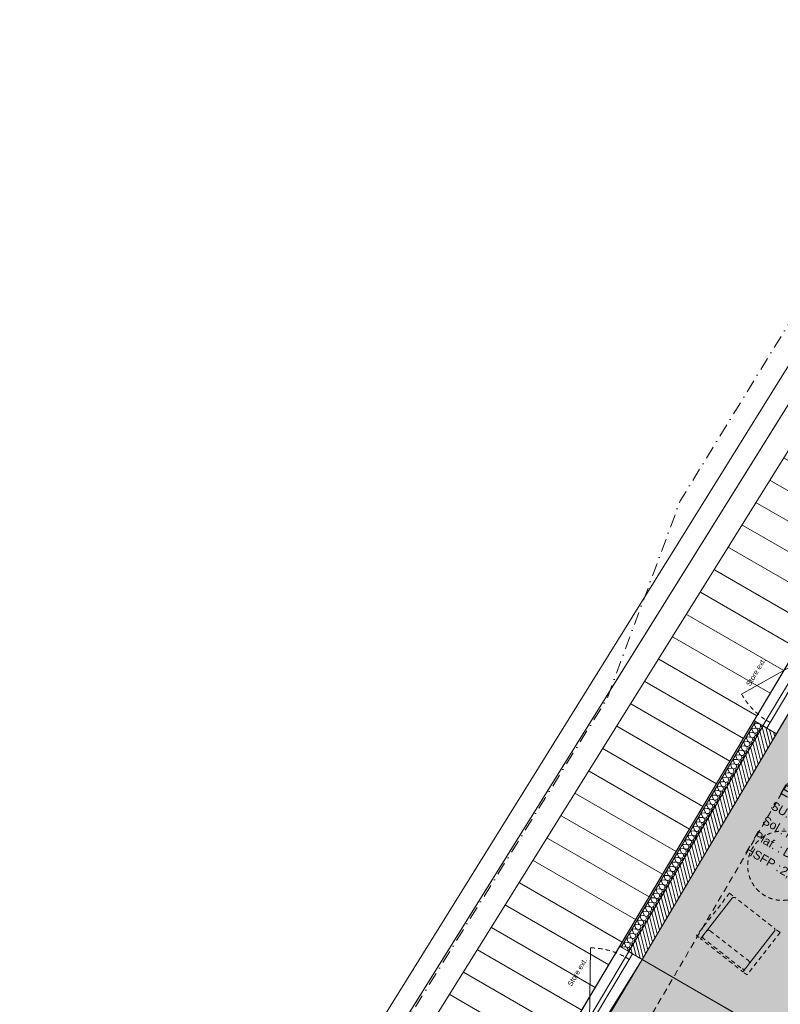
# Model space of a CAD drawing. Header units: millimetres. Extents: x -88005 to 44322, y -15680 to 22509.
# Tile 42 of 95: x -88005 to -79221, y 11140 to 22509. Entities that reach past the tile are written whole.
import ezdxf
from ezdxf.enums import TextEntityAlignment as Align

# ---------------------------------------------------------------- set-up
doc = ezdxf.new("R2010")
doc.units = ezdxf.units.MM
doc.header["$MEASUREMENT"] = 0
for name, pattern in [('! FIN Pointille', [87.5, 50, -37.5]), ('! STR Pointille', [87.5, 50, -37.5]), ('! URB Limite propriété', [300, 150, -75, 0, -75]), ('Tirets petits', [125, 75, -50]), ('Wipeout_Contour', [1000, 0, -1000])]:
    doc.linetypes.add(name, pattern=pattern)
for name, color, linetype in [('01-STR_Dalles.ARCHI', 7, 'Continuous'), ('01-STR_Murs extérieurs.ARCHI', 7, 'Continuous'), ('01-STR_Poutres_Poteaux.ARCHI', 7, 'Continuous'), ('03-SURFACE _ Utile.ARCHI', 7, 'Continuous'), ('04-SOE_Faux Plafond.ARCHI', 7, 'Continuous'), ('04-SOE_Revetement de sol.ARCHI', 7, 'Continuous'), ('05-INF _ COTATIONS.ARCHI', 7, 'Continuous'), ('06-REP _ EQUIP MOBI _ hors marché.ARCHI', 7, 'Continuous'), ('Fenêtres Archicad', 7, 'Continuous'), ('Marques de fenêtre Archicad', 7, 'Continuous'), ('Marques de Zone Archicad', 7, 'Continuous'), ('Nouveau_07-VRD_Terrain EDL_Parcelle.ARCHI', 7, 'Continuous')]:
    doc.layers.add(name, color=color, linetype=linetype)
doc.styles.add('STYLE_GENERE_1', font='arial.ttf')
doc.styles.add('STYLE_GENERE_2', font='arial.ttf')
doc.styles.add('STYLE_GENERE_3', font='arial.ttf')
doc.dimstyles.new('STYLE_GENERE__1', dxfattribs={"dimtxt": 75, "dimasz": 57, "dimexe": 0.18, "dimexo": 50, "dimgap": 0, "dimtad": 1, "dimlfac": 0.001, "dimzin": 0, "dimdsep": 46, "dimtxsty": 'STYLE_GENERE_2', "dimblk": 'ARROWHEAD_2', "dimblk1": 'ARROWHEAD_2', "dimblk2": 'ARROWHEAD_2', "dimcen": 0.09, "dimclrd": 256, "dimclre": 256, "dimclrt": 256, "dimazin": 0, "dimtfac": 1, "dimtdec": 4, "dimtmove": 0, "dimatfit": 3, "dimfxl": 0, "dimtolj": 1, "dimtzin": 0, "dimarcsym": 0})

# ---------------------------------------------------------------- blocks, each defined once
blk = doc.blocks.new('Dalle_1_1', base_point=(-84156, 6634))
at = {"layer": '01-STR_Dalles.ARCHI', "color": 7, "linetype": 'Continuous', "lineweight": 5, "flags": 128}
blk.add_lwpolyline([(-84156, 6634), (-75956, 1829), (-73116, 6677), (-56365, -3139), (-56424, -3240), (-54213, -4535), (-54718, -5397), (-55844, -4748), (-56513, -5891), (-48481, -10548), (-47322, -8573), (-44958, -9958), (-46213, -12100), (-45954, -12251), (-45755, -11912), (-44171, -12825), (-42580, -10107), (-41298, -10834), (-37013, -3649), (-76447, 19585)], close=True, dxfattribs=at)
blk = doc.blocks.new('Espace convivialité__16_1', base_point=(-78729, 12893))
at = {"layer": '03-SURFACE _ Utile.ARCHI', "linetype": 'Continuous', "lineweight": 0, "true_color": 0xe4e4e4}
blk.add_hatch(color=254, dxfattribs=at).paths.add_polyline_path([(-78375, 15760), (-80817, 11657), (-79681, 11001, 0.405524), (-78330, 11341), (-76432, 14622)])
at = {"layer": 'Marques de Zone Archicad', "color": 7, "lineweight": 5, "char_height": 100, "attachment_point": 1, "rotation": 329.9997, "style": 'STYLE_GENERE_2'}
for s, insert in [('\\A1;{\\pql;\\pt0,3300;\\fArial|b0|i0|c0|p0;\\W1.000000;10,66\\fArial|b0|i0|c0|p0;\\W1.000000;\\A1{\\H.66x;\\S^  ;}\\fArial|b0|i0|c0|p0;\\W1.000000; m\\fArial|b0|i0|c0|p0;\\W1.000000;\\A1{\\H.66x;\\S2^  ;}}', (-79072, 13358)), ('\\A1;{\\pql;\\pt0,3300;\\fArial|b0|i0|c0|p0;\\W1.000000;2,60\\fArial|b0|i0|c0|p0;\\W1.000000;\\A1{\\H.66x;\\S^  ;}\\fArial|b0|i0|c0|p0;\\W1.000000; m\\fArial|b0|i0|c0|p0;\\W1.000000;\\A1{\\H.66x;\\S^  ;}}', (-79184, 12743))]:
    blk.add_mtext(s, dxfattribs=dict(at, insert=insert))
at = {"layer": 'Marques de Zone Archicad', "color": 7, "lineweight": 5}
for tag, height, style, p in [('ROOM_NAME', 125, 'STYLE_GENERE_3', (-79173, 13688)), ('measuredAreaCode', 100, 'STYLE_GENERE_2', (-79291, 13489)), ('DUMMY_862', 100, 'STYLE_GENERE_2', (-79389, 13319)), ('DUMMY_864', 100, 'STYLE_GENERE_2', (-79488, 13149)), ('DUMMY_863', 100, 'STYLE_GENERE_2', (-79119, 13163)), ('ceilingHeightCode', 100, 'STYLE_GENERE_2', (-79586, 12979)), ('DUMMY_865', 100, 'STYLE_GENERE_2', (-79151, 12955)), ('DUMMY_861', 125, 'STYLE_GENERE_3', (-77804, 12926))]:
    blk.add_attdef(tag, text='', height=height, rotation=329.9997, dxfattribs=dict(at, style=style)).set_placement(p, align=Align.TOP_LEFT)
blk = doc.blocks.new('Circulation__17_1', base_point=(-72280, 11281))
at = {"layer": '03-SURFACE _ Utile.ARCHI', "linetype": 'Continuous', "lineweight": 0, "true_color": 0xe4e4e4}
blk.add_hatch(color=254, dxfattribs=at).paths.add_polyline_path([(-81866, 9966), (-78784, 8160), (-78041, 9428), (-76120, 12707), (-67293, 7534), (-66424, 9018), (-70933, 11661), (-70996, 11554), (-73492, 13020), (-73545, 12930), (-73717, 13031), (-73617, 13203), (-75040, 14038), (-75090, 13951), (-75141, 13865), (-76439, 14615), (-76639, 14268), (-78323, 11352, -0.40917), (-79681, 11001), (-80817, 11657)])
at = {"layer": 'Marques de Zone Archicad', "color": 7, "lineweight": 5, "char_height": 100, "attachment_point": 1, "rotation": 329.9997, "style": 'STYLE_GENERE_2'}
for s, insert in [('\\A1;{\\pql;\\pt0,3300;\\fArial|b0|i0|c0|p0;\\W1.000000;30,23\\fArial|b0|i0|c0|p0;\\W1.000000;\\A1{\\H.66x;\\S^  ;}\\fArial|b0|i0|c0|p0;\\W1.000000; m\\fArial|b0|i0|c0|p0;\\W1.000000;\\A1{\\H.66x;\\S2^  ;}}', (-72590, 11727)), ('\\A1;{\\pql;\\pt0,3300;\\fArial|b0|i0|c0|p0;\\W1.000000;2,45\\fArial|b0|i0|c0|p0;\\W1.000000;\\A1{\\H.66x;\\S^  ;}\\fArial|b0|i0|c0|p0;\\W1.000000; m\\fArial|b0|i0|c0|p0;\\W1.000000;\\A1{\\H.66x;\\S^  ;}}', (-72734, 11132))]:
    blk.add_mtext(s, dxfattribs=dict(at, insert=insert))
at = {"layer": 'Marques de Zone Archicad', "color": 7, "lineweight": 5}
for tag, height, style, p in [('ROOM_NAME', 125, 'STYLE_GENERE_3', (-72724, 12076)), ('measuredAreaCode', 100, 'STYLE_GENERE_2', (-72842, 11878)), ('DUMMY_862', 100, 'STYLE_GENERE_2', (-72940, 11708)), ('DUMMY_861', 125, 'STYLE_GENERE_3', (-71949, 11657)), ('DUMMY_864', 100, 'STYLE_GENERE_2', (-73038, 11538)), ('DUMMY_863', 100, 'STYLE_GENERE_2', (-72670, 11551)), ('ceilingHeightCode', 100, 'STYLE_GENERE_2', (-73137, 11367)), ('DUMMY_865', 100, 'STYLE_GENERE_2', (-72702, 11343))]:
    blk.add_attdef(tag, text='', height=height, rotation=329.9997, dxfattribs=dict(at, style=style)).set_placement(p, align=Align.TOP_LEFT)
blk = doc.blocks.new('Dalle_3_1', base_point=(-76644, 22509))
at = {"layer": '01-STR_Poutres_Poteaux.ARCHI', "color": 7, "linetype": 'Continuous', "lineweight": 5, "flags": 128}
blk.add_lwpolyline([(-76644, 22509), (-88005, 4238), (-82702, 1177), (-83122, 329), (-77593, -2910), (-77465, -2692), (-82794, 427), (-82374, 1276), (-87682, 4340), (-76568, 22170), (-35595, -1480), (-41102, -10739), (-38455, -12263), (-40168, -15165), (-41532, -14378), (-41748, -14752), (-40143, -15680), (-38084, -12164), (-40763, -10620), (-35267, -1380)], close=True, dxfattribs=at)
blk = doc.blocks.new('Dalle_5_1', base_point=(-87682, 4340))
at = {"layer": '01-STR_Dalles.ARCHI', "linetype": 'Continuous', "lineweight": 5}
h = blk.add_hatch(dxfattribs=at)
h.set_pattern_fill('Plancher_0001', color=8, style=0, pattern_type=2)
h.set_pattern_definition([(149.9997, (-82751.45, 9682.1), (152.001, 263.271), [])])
h.paths.add_polyline_path([(-87682, 4340), (-84156, 6634), (-76447, 19585), (-76568, 22170)])
at = {"layer": '01-STR_Dalles.ARCHI', "color": 7, "linetype": 'Continuous', "lineweight": 5, "flags": 128}
blk.add_lwpolyline([(-87682, 4340), (-84156, 6634), (-76447, 19585), (-76568, 22170)], close=True, dxfattribs=at)
blk = doc.blocks.new('Dalle_7_1', base_point=(-83194, 6792))
at = {"layer": '04-SOE_Faux Plafond.ARCHI', "color": 252, "linetype": 'Tirets petits', "lineweight": 5, "flags": 128}
blk.add_lwpolyline([(-83194, 6792), (-75899, 2521), (-73434, 6728), (-78041, 9428), (-76120, 12707), (-75365, 13995), (-75400, 14017), (-75346, 14108), (-74212, 16044), (-72270, 14907), (-72449, 14602), (-70036, 13192), (-70895, 11726), (-63092, 7153), (-63154, 7048), (-53866, 1603), (-53904, 1539), (-53524, 1315), (-52583, 2921), (-51122, 2065), (-53896, -2669), (-50346, -4750), (-50241, -4785), (-45097, -7809), (-43401, -4914), (-40494, -6618), (-38589, -3376), (-76211, 18668)], close=True, dxfattribs=at)
blk = doc.blocks.new('Dalle_14_1', base_point=(-81834, 9948))
at = {"layer": '04-SOE_Revetement de sol.ARCHI', "color": 7, "linetype": 'Continuous', "lineweight": 5, "flags": 128}
blk.add_lwpolyline([(-63130, 7089), (-70933, 11661), (-70996, 11554), (-73492, 13020), (-73545, 12930), (-73717, 13031), (-73617, 13203), (-75040, 14038), (-75141, 13865), (-78386, 15741), (-81834, 9948), (-78719, 8122), (-77977, 9390), (-78041, 9428), (-76120, 12707), (-67148, 7450), (-67210, 7345), (-54774, 55)], dxfattribs=at)
blk = doc.blocks.new('Dalle_34_1', base_point=(-76434, 14625))
at = {"layer": '04-SOE_Revetement de sol.ARCHI', "color": 254, "linetype": 'Continuous', "lineweight": 5, "flags": 128}
blk.add_lwpolyline([(-76434, 14625), (-78386, 15741), (-80817, 11657), (-79681, 11001, 0.414214), (-78315, 11367)], format="xyb", close=True, dxfattribs=at)
blk = doc.blocks.new('Mur_33_1', base_point=(-87438, 4199))
at = {"color": 254, "linetype": 'Wipeout_Contour', "lineweight": 0, "ltscale": 334362.044389}
blk.add_wipeout([(-76716, 21932), (-87532, 4577), (-87290, 4437), (-76473, 21792)], dxfattribs=at).dxf.layer = '01-STR_Murs extérieurs.ARCHI'
at = {"layer": '01-STR_Murs extérieurs.ARCHI', "color": 7, "linetype": 'Continuous', "lineweight": 5, "flags": 128}
for points in [[(-76716, 21932), (-87532, 4577)], [(-87290, 4437), (-76473, 21792)]]:
    blk.add_lwpolyline(points, dxfattribs=at)
blk = doc.blocks.new('*X241')
at = {"layer": '01-STR_Murs extérieurs.ARCHI', "color": 7, "linetype": 'Continuous', "lineweight": 5}
for p, q in [((-79543, 14326), (-79513, 14329)), ((-79518, 14367), (-79507, 14339)), ((-79512, 14377), (-79482, 14381)), ((-79610, 14212), (-79599, 14185)), ((-79604, 14223), (-79574, 14226)), ((-79579, 14264), (-79568, 14236)), ((-79573, 14274), (-79543, 14278)), ((-79549, 14316), (-79537, 14288)), ((-79671, 14109), (-79660, 14082)), ((-79665, 14120), (-79635, 14123)), ((-79641, 14161), (-79629, 14133)), ((-79635, 14171), (-79605, 14174)), ((-79733, 14006), (-79721, 13979)), ((-79727, 14017), (-79697, 14020)), ((-79702, 14058), (-79691, 14030)), ((-79696, 14068), (-79666, 14071)), ((-79794, 13903), (-79783, 13875)), ((-79788, 13913), (-79758, 13917)), ((-79763, 13955), (-79752, 13927)), ((-79757, 13965), (-79728, 13968)), ((-79880, 13759), (-79850, 13762)), ((-79856, 13800), (-79844, 13772)), ((-79849, 13810), (-79820, 13814)), ((-79825, 13852), (-79813, 13824)), ((-79819, 13862), (-79789, 13865)), ((-79948, 13645), (-79936, 13618)), ((-79941, 13656), (-79912, 13659)), ((-79917, 13697), (-79905, 13669)), ((-79911, 13707), (-79881, 13710)), ((-79886, 13748), (-79875, 13721)), ((-80009, 13542), (-79998, 13515)), ((-80003, 13553), (-79973, 13556)), ((-79978, 13594), (-79967, 13566)), ((-79972, 13604), (-79942, 13607)), ((-80070, 13439), (-80059, 13411)), ((-80064, 13449), (-80034, 13453)), ((-80040, 13491), (-80028, 13463)), ((-80034, 13501), (-80004, 13504)), ((-80132, 13336), (-80120, 13308)), ((-80126, 13346), (-80096, 13350)), ((-80101, 13388), (-80090, 13360)), ((-80095, 13398), (-80065, 13401)), ((-80218, 13192), (-80188, 13195)), ((-80193, 13233), (-80182, 13205)), ((-80187, 13243), (-80157, 13246)), ((-80162, 13284), (-80151, 13257)), ((-80156, 13295), (-80126, 13298)), ((-80285, 13078), (-80274, 13050)), ((-80279, 13089), (-80249, 13092)), ((-80254, 13130), (-80243, 13102)), ((-80248, 13140), (-80219, 13143)), ((-80224, 13181), (-80212, 13154)), ((-80347, 12975), (-80335, 12947)), ((-80340, 12985), (-80311, 12989)), ((-80316, 13027), (-80304, 12999)), ((-80310, 13037), (-80280, 13040)), ((-80408, 12872), (-80397, 12844)), ((-80402, 12882), (-80372, 12885)), ((-80377, 12924), (-80366, 12896)), ((-80371, 12934), (-80341, 12937)), ((-80469, 12769), (-80458, 12741)), ((-80463, 12779), (-80433, 12782)), ((-80439, 12820), (-80427, 12793)), ((-80432, 12831), (-80403, 12834)), ((-80555, 12625), (-80525, 12628)), ((-80531, 12666), (-80519, 12638)), ((-80525, 12676), (-80495, 12679)), ((-80500, 12717), (-80489, 12690)), ((-80494, 12728), (-80464, 12731)), ((-80623, 12511), (-80611, 12483)), ((-80617, 12521), (-80587, 12525)), ((-80592, 12563), (-80581, 12535)), ((-80586, 12573), (-80556, 12576)), ((-80561, 12614), (-80550, 12586)), ((-80684, 12408), (-80673, 12380)), ((-80678, 12418), (-80648, 12421)), ((-80653, 12460), (-80642, 12432)), ((-80647, 12470), (-80617, 12473)), ((-80746, 12305), (-80734, 12277)), ((-80739, 12315), (-80710, 12318)), ((-80715, 12356), (-80703, 12329)), ((-80709, 12367), (-80679, 12370)), ((-80807, 12202), (-80795, 12174)), ((-80801, 12212), (-80771, 12215)), ((-80776, 12253), (-80765, 12226)), ((-80770, 12264), (-80740, 12267)), ((-80893, 12057), (-80863, 12061)), ((-80868, 12099), (-80857, 12071)), ((-80862, 12109), (-80832, 12112)), ((-80838, 12150), (-80826, 12122)), ((-80831, 12160), (-80802, 12164)), ((-80960, 11944), (-80949, 11916)), ((-80954, 11954), (-80924, 11957)), ((-80930, 11996), (-80918, 11968)), ((-80924, 12006), (-80894, 12009)), ((-80899, 12047), (-80888, 12019)), ((-81022, 11841), (-81010, 11813)), ((-81016, 11851), (-80986, 11854)), ((-80991, 11892), (-80980, 11865)), ((-80985, 11903), (-80955, 11906)), ((-81046, 11800), (-81016, 11803))]:
    blk.add_line(p, q, dxfattribs=at)
for centre, start, end in [((-79546, 14356), 255.1911, 276.1076), ((-79546, 14356), 22.3678, 43.2843), ((-79515, 14407), 255.1911, 276.1076), ((-79509, 14299), 329.2377, 96.1076), ((-79479, 14351), 202.3678, 329.2377), ((-79479, 14351), 329.2377, 96.1076), ((-79448, 14402), 212.4115, 266.064), ((-79407, 14343), 143.0594, 202.9515), ((-79638, 14201), 22.3678, 43.2843), ((-79607, 14253), 255.1911, 276.1076), ((-79607, 14253), 22.3678, 43.2843), ((-79576, 14304), 255.1911, 276.1076), ((-79571, 14196), 329.2377, 96.1076), ((-79540, 14248), 202.3678, 329.2377), ((-79576, 14304), 22.3678, 43.2843), ((-79540, 14248), 329.2377, 96.1076), ((-79509, 14299), 202.3678, 329.2377), ((-79499, 14188), 95.5239, 202.9515), ((-79468, 14240), 95.5239, 202.9515), ((-79437, 14291), 95.5239, 202.9515), ((-79699, 14098), 22.3678, 43.2843), ((-79668, 14150), 255.1911, 276.1076), ((-79668, 14150), 22.3678, 43.2843), ((-79638, 14201), 255.1911, 276.1076), ((-79632, 14093), 329.2377, 96.1076), ((-79602, 14145), 202.3678, 329.2377), ((-79602, 14145), 329.2377, 96.1076), ((-79571, 14196), 202.3678, 329.2377), ((-79560, 14085), 95.5239, 202.9515), ((-79530, 14137), 95.5239, 202.9515), ((-79761, 13995), 22.3678, 43.2843), ((-79730, 14046), 255.1911, 276.1076), ((-79730, 14046), 22.3678, 43.2843), ((-79699, 14098), 255.1911, 276.1076), ((-79694, 13990), 329.2377, 96.1076), ((-79663, 14041), 202.3678, 329.2377), ((-79663, 14041), 329.2377, 96.1076), ((-79632, 14093), 202.3678, 329.2377), ((-79622, 13982), 95.5239, 202.9515), ((-79591, 14034), 95.5239, 202.9515), ((-79822, 13892), 22.3678, 43.2843), ((-79791, 13943), 255.1911, 276.1076), ((-79755, 13887), 202.3678, 329.2377), ((-79791, 13943), 22.3678, 43.2843), ((-79761, 13995), 255.1911, 276.1076), ((-79755, 13887), 329.2377, 96.1076), ((-79724, 13938), 202.3678, 329.2377), ((-79724, 13938), 329.2377, 96.1076), ((-79694, 13990), 202.3678, 329.2377), ((-79683, 13879), 95.5239, 202.9515), ((-79652, 13930), 95.5239, 202.9515), ((-79914, 13737), 22.3678, 43.2843), ((-79883, 13789), 255.1911, 276.1076), ((-79883, 13789), 22.3678, 43.2843), ((-79853, 13840), 255.1911, 276.1076), ((-79847, 13732), 329.2377, 96.1076), ((-79816, 13784), 202.3678, 329.2377), ((-79853, 13840), 22.3678, 43.2843), ((-79822, 13892), 255.1911, 276.1076), ((-79816, 13784), 329.2377, 96.1076), ((-79786, 13835), 202.3678, 329.2377), ((-79786, 13835), 329.2377, 96.1076), ((-79744, 13776), 95.5239, 202.9515), ((-79714, 13827), 95.5239, 202.9515), ((-79975, 13634), 22.3678, 43.2843), ((-79945, 13686), 255.1911, 276.1076), ((-79945, 13686), 22.3678, 43.2843), ((-79914, 13737), 255.1911, 276.1076), ((-79908, 13629), 329.2377, 96.1076), ((-79878, 13681), 202.3678, 329.2377), ((-79878, 13681), 329.2377, 96.1076), ((-79847, 13732), 202.3678, 329.2377), ((-79836, 13621), 95.5239, 202.9515), ((-79806, 13673), 95.5239, 202.9515), ((-79775, 13724), 95.5239, 202.9515), ((-80037, 13531), 22.3678, 43.2843), ((-80006, 13582), 255.1911, 276.1076), ((-80006, 13582), 22.3678, 43.2843), ((-79975, 13634), 255.1911, 276.1076), ((-79970, 13526), 329.2377, 96.1076), ((-79939, 13577), 202.3678, 329.2377), ((-79939, 13577), 329.2377, 96.1076), ((-79908, 13629), 202.3678, 329.2377), ((-79898, 13518), 95.5239, 202.9515), ((-79867, 13569), 95.5239, 202.9515), ((-80098, 13428), 22.3678, 43.2843), ((-80067, 13479), 255.1911, 276.1076), ((-80067, 13479), 22.3678, 43.2843), ((-80037, 13531), 255.1911, 276.1076), ((-80031, 13423), 329.2377, 96.1076), ((-80001, 13474), 202.3678, 329.2377), ((-80001, 13474), 329.2377, 96.1076), ((-79970, 13526), 202.3678, 329.2377), ((-79959, 13415), 95.5238, 202.9515), ((-79928, 13466), 95.5239, 202.9515), ((-80159, 13325), 22.3678, 43.2843), ((-80129, 13376), 255.1911, 276.1076), ((-80093, 13320), 202.3678, 329.2377), ((-80129, 13376), 22.3678, 43.2843), ((-80098, 13428), 255.1911, 276.1076), ((-80093, 13320), 329.2377, 96.1076), ((-80062, 13371), 202.3678, 329.2377), ((-80062, 13371), 329.2377, 96.1076), ((-80031, 13423), 202.3678, 329.2377), ((-80021, 13312), 95.5238, 202.9515), ((-79990, 13363), 95.5238, 202.9515), ((-80252, 13170), 22.3678, 43.2843), ((-80221, 13221), 255.1911, 276.1076), ((-80221, 13221), 22.3678, 43.2843), ((-80190, 13273), 255.1911, 276.1076), ((-80185, 13165), 329.2377, 96.1076), ((-80154, 13217), 202.3678, 329.2377), ((-80190, 13273), 22.3678, 43.2843), ((-80159, 13325), 255.1911, 276.1076), ((-80154, 13217), 329.2377, 96.1076), ((-80123, 13268), 202.3678, 329.2377), ((-80123, 13268), 329.2377, 96.1076), ((-80082, 13209), 95.5238, 202.9516), ((-80051, 13260), 95.5238, 202.9516), ((-80313, 13067), 22.3678, 43.2843), ((-80282, 13118), 255.1911, 276.1076), ((-80282, 13118), 22.3678, 43.2843), ((-80252, 13170), 255.1911, 276.1076), ((-80246, 13062), 329.2377, 96.1076), ((-80215, 13113), 202.3678, 329.2377), ((-80215, 13113), 329.2377, 96.1076), ((-80185, 13165), 202.3678, 329.2377), ((-80174, 13054), 95.5238, 202.9516), ((-80143, 13105), 95.5238, 202.9516), ((-80113, 13157), 95.5238, 202.9516), ((-80374, 12964), 22.3678, 43.2843), ((-80344, 13015), 255.1911, 276.1076), ((-80344, 13015), 22.3678, 43.2843), ((-80313, 13067), 255.1911, 276.1076), ((-80307, 12959), 329.2377, 96.1076), ((-80277, 13010), 202.3678, 329.2377), ((-80277, 13010), 329.2377, 96.1076), ((-80246, 13062), 202.3678, 329.2377), ((-80235, 12951), 95.5238, 202.9516), ((-80205, 13002), 95.5238, 202.9516), ((-80436, 12861), 22.3678, 43.2843), ((-80405, 12912), 255.1911, 276.1076), ((-80405, 12912), 22.3678, 43.2843), ((-80374, 12964), 255.1911, 276.1076), ((-80369, 12856), 329.2377, 96.1076), ((-80338, 12907), 202.3678, 329.2377), ((-80338, 12907), 329.2377, 96.1076), ((-80307, 12959), 202.3678, 329.2377), ((-80297, 12848), 95.5238, 202.9516), ((-80266, 12899), 95.5238, 202.9516), ((-80497, 12757), 22.3678, 43.2843), ((-80466, 12809), 255.1911, 276.1076), ((-80430, 12753), 202.3678, 329.2377), ((-80466, 12809), 22.3678, 43.2843), ((-80436, 12861), 255.1911, 276.1076), ((-80430, 12753), 329.2377, 96.1076), ((-80399, 12804), 202.3678, 329.2377), ((-80399, 12804), 329.2377, 96.1076), ((-80369, 12856), 202.3678, 329.2377), ((-80358, 12745), 95.5238, 202.9516), ((-80327, 12796), 95.5238, 202.9516), ((-80589, 12603), 22.3678, 43.2843), ((-80558, 12654), 255.1911, 276.1076), ((-80558, 12654), 22.3678, 43.2843), ((-80528, 12706), 255.1911, 276.1076), ((-80522, 12598), 329.2377, 96.1076), ((-80492, 12649), 202.3678, 329.2377), ((-80528, 12706), 22.3678, 43.2843), ((-80497, 12757), 255.1911, 276.1076), ((-80492, 12649), 329.2377, 96.1076), ((-80461, 12701), 202.3678, 329.2377), ((-80461, 12701), 329.2377, 96.1076), ((-80419, 12641), 95.5238, 202.9516), ((-80389, 12693), 95.5238, 202.9516), ((-80650, 12500), 22.3678, 43.2843), ((-80620, 12551), 255.1911, 276.1076), ((-80620, 12551), 22.3678, 43.2843), ((-80589, 12603), 255.1911, 276.1076), ((-80584, 12495), 329.2377, 96.1076), ((-80553, 12546), 202.3678, 329.2377), ((-80553, 12546), 329.2377, 96.1076), ((-80522, 12598), 202.3678, 329.2377), ((-80512, 12487), 95.5238, 202.9516), ((-80481, 12538), 95.5238, 202.9516), ((-80450, 12590), 95.5238, 202.9516), ((-80712, 12397), 22.3678, 43.2843), ((-80681, 12448), 255.1911, 276.1076), ((-80681, 12448), 22.3678, 43.2843), ((-80650, 12500), 255.1911, 276.1076), ((-80645, 12392), 329.2377, 96.1076), ((-80614, 12443), 202.3678, 329.2377), ((-80614, 12443), 329.2377, 96.1076), ((-80584, 12495), 202.3678, 329.2377), ((-80573, 12384), 95.5238, 202.9516), ((-80542, 12435), 95.5238, 202.9516), ((-80773, 12293), 22.3678, 43.2843), ((-80743, 12345), 255.1911, 276.1076), ((-80743, 12345), 22.3678, 43.2843), ((-80712, 12397), 255.1911, 276.1076), ((-80706, 12289), 329.2377, 96.1076), ((-80676, 12340), 202.3678, 329.2377), ((-80676, 12340), 329.2377, 96.1076), ((-80645, 12392), 202.3678, 329.2377), ((-80634, 12281), 95.5238, 202.9516), ((-80604, 12332), 95.5238, 202.9516), ((-80835, 12190), 22.3678, 43.2843), ((-80804, 12242), 255.1911, 276.1076), ((-80768, 12185), 202.3678, 329.2377), ((-80804, 12242), 22.3678, 43.2843), ((-80773, 12293), 255.1911, 276.1076), ((-80768, 12185), 329.2377, 96.1076), ((-80737, 12237), 202.3678, 329.2377), ((-80737, 12237), 329.2377, 96.1076), ((-80706, 12289), 202.3678, 329.2377), ((-80696, 12177), 95.5238, 202.9516), ((-80665, 12229), 95.5238, 202.9516), ((-80927, 12036), 22.3678, 43.2843), ((-80896, 12087), 255.1911, 276.1076), ((-80896, 12087), 22.3678, 43.2843), ((-80865, 12139), 255.1911, 276.1076), ((-80860, 12031), 329.2377, 96.1076), ((-80829, 12082), 202.3678, 329.2377), ((-80865, 12139), 22.3678, 43.2843), ((-80835, 12190), 255.1911, 276.1076), ((-80829, 12082), 329.2377, 96.1076), ((-80798, 12134), 202.3678, 329.2377), ((-80788, 12023), 95.5238, 202.9516), ((-80798, 12134), 329.2377, 96.1076), ((-80757, 12074), 95.5238, 202.9516), ((-80726, 12126), 95.5238, 202.9516), ((-80988, 11933), 22.3678, 43.2843), ((-80957, 11984), 255.1911, 276.1076), ((-80957, 11984), 22.3678, 43.2843), ((-80927, 12036), 255.1911, 276.1076), ((-80921, 11928), 329.2377, 96.1076), ((-80890, 11979), 202.3678, 329.2377), ((-80890, 11979), 329.2377, 96.1076), ((-80860, 12031), 202.3678, 329.2377), ((-80849, 11920), 95.5238, 202.9516), ((-80818, 11971), 95.5238, 202.9516), ((-81049, 11829), 22.3678, 43.2843), ((-81019, 11881), 255.1911, 276.1076), ((-81019, 11881), 22.3678, 43.2843), ((-80988, 11933), 255.1911, 276.1076), ((-80983, 11825), 329.2377, 96.1076), ((-80952, 11876), 202.3678, 329.2377), ((-80952, 11876), 329.2377, 96.1076), ((-80921, 11928), 202.3678, 329.2377), ((-80910, 11817), 95.5238, 202.9516), ((-80880, 11868), 95.5238, 202.9516), ((-81049, 11829), 255.1911, 276.1076), ((-81013, 11773), 330.7715, 96.1076), ((-80983, 11825), 202.3678, 329.2377), ((-80941, 11765), 95.5238, 202.9516)]:
    blk.add_arc(centre, 30, start, end, dxfattribs=at)
blk = doc.blocks.new('Fenêtre 27_4')
at = {"layer": 'Fenêtres Archicad', "color": 8, "linetype": 'Continuous', "lineweight": 5}
blk.add_line((425, -25), (-311, 400), dxfattribs=at)
at = {"layer": 'Fenêtres Archicad', "color": 7, "linetype": 'Continuous', "lineweight": 5}
for p, q in [((-500, 120), (500, 120)), ((-500, 120), (-500, 100)), ((500, 120), (500, 100)), ((-500, 100), (-500, 0)), ((-500, 0), (-425, 0)), ((-500, 0), (-500, -50)), ((-500, 0), (-500, -50)), ((-425, 0), (-425, -50)), ((-425, 0), (425, 0)), ((425, -50), (425, 0)), ((425, 0), (500, 0)), ((500, 100), (500, 0)), ((500, 0), (500, -50)), ((500, 0), (500, -50)), ((-425, -50), (-500, -50)), ((-500, -50), (-500, -180)), ((425, -50), (-425, -50)), ((500, -50), (425, -50)), ((500, -50), (500, -180)), ((-500, -180), (500, -180))]:
    blk.add_line(p, q, dxfattribs=at)
at = {"layer": 'Fenêtres Archicad', "color": 8, "linetype": '! FIN Pointille', "lineweight": 5}
blk.add_arc((425, -25), 850, 150, 180, dxfattribs=at)
blk = doc.blocks.new('Marque fenêtre 27')
at = {"layer": 'Marques de fenêtre Archicad', "color": 8, "lineweight": 5, "style": 'STYLE_GENERE_1'}
blk.add_attdef('DUMMY_233', text='', height=60, dxfattribs=at).set_placement((-222, -506), align=Align.TOP_RIGHT)
blk.add_attdef('strCust1Value', text='', height=60, dxfattribs=at).set_placement((-176, -519), align=Align.TOP_LEFT)
blk = doc.blocks.new('Mur_37_1', base_point=(-83745, 6737))
at = {"layer": '01-STR_Murs extérieurs.ARCHI', "linetype": 'Continuous', "lineweight": 0, "true_color": 0x000000}
h = blk.add_hatch(dxfattribs=at)
h.set_pattern_fill('Hachure_simple_0001', color=18, style=0, pattern_type=2)
h.set_pattern_definition([(284.237695, (0, 0), (36.34814, 9.222942), [])])
h.paths.add_polyline_path([(-80971, 11749), (-80817, 11657), (-79266, 14263), (-79420, 14355)])
at = {"layer": '01-STR_Murs extérieurs.ARCHI', "color": 7, "linetype": 'Continuous', "lineweight": 5}
for p, q in [((-79506, 14406), (-81057, 11800)), ((-79420, 14355), (-80971, 11749)), ((-79523, 14416), (-79506, 14406)), ((-79506, 14406), (-79420, 14355)), ((-79420, 14355), (-79377, 14329)), ((-79377, 14329), (-79266, 14263)), ((-81074, 11810), (-81057, 11800)), ((-81057, 11800), (-80971, 11749)), ((-80971, 11749), (-80928, 11723)), ((-80928, 11723), (-80817, 11657))]:
    blk.add_line(p, q, dxfattribs=at)
at = {"layer": '01-STR_Murs extérieurs.ARCHI', "color": 7, "linetype": 'Continuous', "lineweight": 5, "flags": 128}
for points in [[(-79523, 14416), (-81074, 11810)], [(-80817, 11657), (-79266, 14263)]]:
    blk.add_lwpolyline(points, dxfattribs=at)
at = {"layer": '01-STR_Murs extérieurs.ARCHI', "color": 7, "lineweight": 5}
blk.add_blockref('*X241', (0, 0), dxfattribs=at)
at = {"layer": 'Fenêtres Archicad', "color": 7, "linetype": 'Continuous', "lineweight": 5, "zscale": 1000, "rotation": 59.23769485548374}
blk.add_blockref('Fenêtre 27_4', (-79165, 14784), dxfattribs=at)
at = {"layer": 'Fenêtres Archicad', "color": 7, "linetype": 'Continuous', "lineweight": 5, "xscale": -0.9999999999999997, "zscale": 1000, "rotation": 59.23769485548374}
blk.add_blockref('Fenêtre 27_4', (-81227, 11319), dxfattribs=at)
at = {"layer": 'Marques de fenêtre Archicad', "color": 8, "lineweight": 5}
ref = blk.add_blockref('Marque fenêtre 27', (-79268, 14846), dxfattribs=dict(at, rotation=59.23769485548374))
ref.add_attrib('strCust1Value', 'Store ext.', dxfattribs={"color": 8, "lineweight": 5, "height": 60, "rotation": 59.2377, "style": 'STYLE_GENERE_1'}).set_placement((-79620, 14837), align=Align.TOP_LEFT)
ref = blk.add_blockref('Marque fenêtre 27', (-81330, 11381), dxfattribs=dict(at, rotation=59.23769485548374))
ref.add_attrib('strCust1Value', 'Store ext.', dxfattribs={"color": 8, "lineweight": 5, "height": 60, "rotation": 59.2377, "style": 'STYLE_GENERE_1'}).set_placement((-81683, 11372), align=Align.TOP_LEFT)
blk = doc.blocks.new('Table basse 06 27[74]_1', base_point=(-79197, 12739))
at = {"layer": '06-REP _ EQUIP MOBI _ hors marché.ARCHI', "color": 252, "linetype": '! STR Pointille', "lineweight": 5, "flags": 128}
blk.add_lwpolyline([(-78800, 12784, -1), (-79595, 12695, -1)], format="xyb", close=True, dxfattribs=at)
blk = doc.blocks.new('Fauteuil convertible 05 27[85]_1', base_point=(-79808, 12423))
at = {"layer": '06-REP _ EQUIP MOBI _ hors marché.ARCHI', "color": 252, "linetype": '! STR Pointille', "lineweight": 5}
for p, q in [((-80031, 11989), (-79590, 11645)), ((-80129, 11913), (-79640, 11532))]:
    blk.add_line(p, q, dxfattribs=at)
at = {"layer": '06-REP _ EQUIP MOBI _ hors marché.ARCHI', "color": 252, "linetype": '! STR Pointille', "lineweight": 5, "flags": 128}
for points in [[(-79808, 12423), (-79760, 12386), (-80141, 11897), (-80188, 11934)], [(-79224, 11969), (-79271, 12006), (-79652, 11516), (-79604, 11479)]]:
    blk.add_lwpolyline(points, close=True, dxfattribs=at)
blk.add_lwpolyline([(-79779, 12363, -0.414214), (-79737, 12368), (-79295, 12024, -0.414214), (-79290, 11982), (-79652, 11516), (-80141, 11897)], format="xyb", close=True, dxfattribs=at)
at = {"layer": '06-REP _ EQUIP MOBI _ hors marché.ARCHI', "color": 252, "linetype": '! STR Pointille', "lineweight": 5}
for centre, start, end in [((-80050, 11965), 52.1169, 142.1169), ((-80087, 11918), 142.1169, 232.1169), ((-79608, 11621), 322.1169, 52.1169), ((-79645, 11574), 232.1169, 322.1169)]:
    blk.add_arc(centre, 30, start, end, dxfattribs=at)
blk = doc.blocks.new('*D670')
at = {"layer": '05-INF _ COTATIONS.ARCHI', "color": 251, "linetype": 'Continuous', "lineweight": 5, "true_color": 0x666666}
for p, q in [((-76050, 14365), (-76093, 14441)), ((-76071, 14403), (-79488, 8573)), ((-76120, 14431), (-76023, 14374)), ((-79536, 8601), (-79439, 8544)), ((-79509, 8610), (-79466, 8535)), ((-79488, 8573), (-79506, 8541))]:
    blk.add_line(p, q, dxfattribs=at)
at = {"layer": '05-INF _ COTATIONS.ARCHI', "color": 251, "lineweight": 5, "true_color": 0x666666, "insert": (-77843, 11409), "char_height": 75, "attachment_point": 7, "rotation": 59.632, "style": 'STYLE_GENERE_2'}
blk.add_mtext('\\A1;{\\pql;\\fArial|b0|i0|c0|p0;\\W1.000000;6,76}', dxfattribs=at)
blk = doc.blocks.new('ARROWHEAD_2')
at = {"color": 0, "linetype": 'Continuous', "lineweight": 0}
for p, q in [((0, 0), (-1, 0)), ((-0.38, -0.66), (0.38, 0.66))]:
    blk.add_line(p, q, dxfattribs=at)

msp = doc.modelspace()

# ---------------------------------------------------------------- linework, layer by layer
at = {"layer": '03-SURFACE _ Utile.ARCHI', "color": 254, "linetype": 'Continuous', "lineweight": 0, "true_color": 0xe4e4e4, "flags": 128}
for points in [[(-78374.516, 15759.83), (-80816.695, 11656.902), (-79680.55, 11000.941, 0.405523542), (-78329.785, 11341.411), (-76432.288, 14621.791)], [(-81865.565, 9965.935), (-78783.854, 8160.323), (-78041.346, 9427.591), (-76120.143, 12706.606), (-67293.14, 7534.463), (-66423.601, 9018.479), (-70933.182, 11660.847), (-70995.504, 11554.485), (-73491.671, 13020.447), (-73544.754, 12929.853), (-73717.313, 13030.963), (-73616.502, 13203.013), (-75039.816, 14037.685), (-75090.372, 13951.403), (-75140.926, 13865.125), (-76439.366, 14614.789), (-76639.368, 14268.38), (-78322.936, 11352.389, -0.409169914), (-79680.55, 11000.941), (-80816.695, 11656.902)]]:
    msp.add_lwpolyline(points, format="xyb", close=True, dxfattribs=at)

# ---------------------------------------------------------------- block references
at = {"layer": '01-STR_Dalles.ARCHI', "color": 7, "linetype": 'Continuous', "lineweight": 5}
for name, p in [('Dalle_5_1', (-87682.271, 4340.034)), ('Dalle_1_1', (-84155.659, 6633.886))]:
    msp.add_blockref(name, p, dxfattribs=at)
at = {"layer": '01-STR_Poutres_Poteaux.ARCHI', "color": 7, "linetype": 'Continuous', "lineweight": 5}
msp.add_blockref('Dalle_3_1', (-76643.671, 22508.836), dxfattribs=at)
at = {"layer": '03-SURFACE _ Utile.ARCHI', "color": 7, "linetype": 'Continuous', "lineweight": 5}
for name, p, values in [('Espace convivialité__16_1', (-78729.072, 12892.876), {'ROOM_NAME': 'Espace convivialité', 'measuredAreaCode': 'SU: ', 'ceilingHeightCode': 'HSFP : ', 'DUMMY_862': 'Sol : ', 'DUMMY_863': 'Moquette - type 7', 'DUMMY_864': 'Plaf. : ', 'DUMMY_865': 'Dalles démontables'}), ('Circulation__17_1', (-72279.773, 11281.155), {'ROOM_NAME': 'Circulation', 'measuredAreaCode': 'SU : ', 'ceilingHeightCode': 'HSFP : ', 'DUMMY_862': 'Sol : ', 'DUMMY_863': 'Moquette - type 4', 'DUMMY_864': 'Plaf. : ', 'DUMMY_865': 'Dalles démontables'})]:
    msp.add_blockref(name, p, dxfattribs=at).add_auto_attribs(values)
at = {"layer": '04-SOE_Faux Plafond.ARCHI', "color": 252, "linetype": 'Tirets petits', "lineweight": 5}
msp.add_blockref('Dalle_7_1', (-83194.05, 6792.038), dxfattribs=at)
at = {"layer": '04-SOE_Revetement de sol.ARCHI', "color": 7, "linetype": 'Continuous', "lineweight": 5}
msp.add_blockref('Dalle_14_1', (-81834.114, 9947.61), dxfattribs=at)
at = {"layer": '04-SOE_Revetement de sol.ARCHI', "color": 254, "linetype": 'Continuous', "lineweight": 5}
msp.add_blockref('Dalle_34_1', (-76433.71, 14624.585), dxfattribs=at)

# ---------------------------------------------------------------- next in the draw order: block references
at = {"layer": '01-STR_Murs extérieurs.ARCHI', "color": 7, "lineweight": 5}
msp.add_blockref('Mur_33_1', (-87437.983, 4199.044), dxfattribs=at)

# ---------------------------------------------------------------- next in the draw order: linework, layer by layer
at = {"layer": 'Nouveau_07-VRD_Terrain EDL_Parcelle.ARCHI', "color": 1, "linetype": '! URB Limite propriété', "lineweight": 15, "flags": 128}
msp.add_lwpolyline([(-77016.379, 22434.535), (-80376.932, 16951.425), (-81220.579, 14671.5), (-87656.289, 4325.036)], dxfattribs=at)

# ---------------------------------------------------------------- next in the draw order: block references
at = {"layer": '01-STR_Murs extérieurs.ARCHI', "color": 7, "lineweight": 5}
msp.add_blockref('Mur_37_1', (-83745.026, 6737.225), dxfattribs=at)
at = {"layer": '06-REP _ EQUIP MOBI _ hors marché.ARCHI', "color": 252, "linetype": '! STR Pointille', "lineweight": 5}
for name, p in [('Table basse 06 27[74]_1', (-79197.087, 12739.141)), ('Fauteuil convertible 05 27[85]_1', (-79807.785, 12423.079))]:
    msp.add_blockref(name, p, dxfattribs=at)

# ---------------------------------------------------------------- next in the draw order: dimensions: what is measured, and where the dimension line sits
at = {"layer": '05-INF _ COTATIONS.ARCHI', "color": 251, "linetype": 'Continuous', "lineweight": 5, "true_color": 0x666666}
dim = msp.add_linear_dim(base=(-79487.554, 8572.653), p1=(-76071.326, 14402.935), p2=(-79646.65, 8665.875), angle=239.6320205, dimstyle='STYLE_GENERE__1', dxfattribs=at)
dim.commit()
dim.dimension.update_dxf_attribs({"geometry": '*D670', "text_midpoint": (-77826.254, 11511.746), "dimtype": 160, "text_rotation": 59.6320205})

doc.saveas('drawing.dxf')
